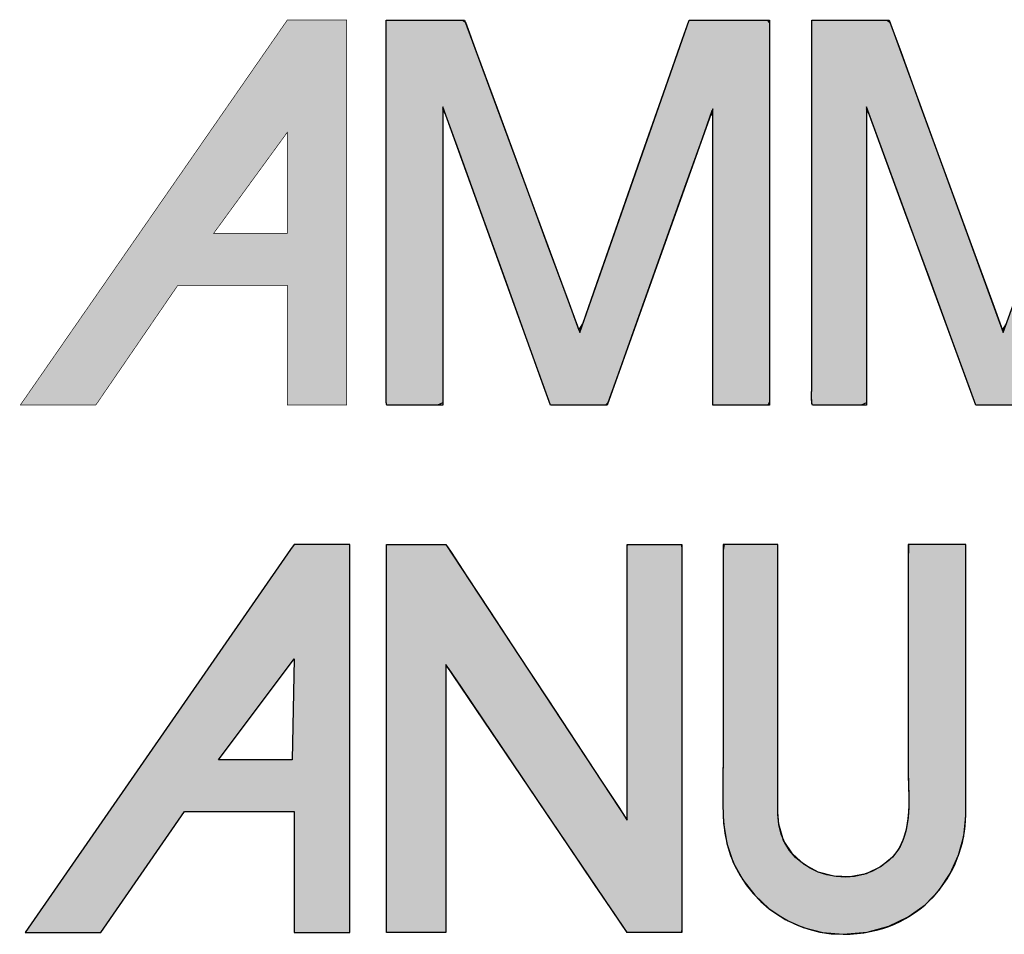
# Model space of a CAD drawing. Header units: inches. Extents: x 0 to 52.8, y -0.2 to 39.5.
# Tile 4 of 17: x 44.6 to 46.7, y 3 to 5. Entities that reach past the tile are written whole.
import ezdxf

# ---------------------------------------------------------------- set-up
doc = ezdxf.new("R2010")
doc.units = ezdxf.units.IN
doc.header["$MEASUREMENT"] = 0
doc.layers.add('Default', color=7, linetype='Continuous')

# ---------------------------------------------------------------- blocks, each defined once
blk = doc.blocks.new('block_2')
at = {"layer": 'Default', "linetype": 'Continuous'}
h = blk.add_hatch(color=7, dxfattribs=at)
h.paths.add_polyline_path([(-0.54363, 0.22064), (-0.69113, 0.00793), (-0.64918, 0.00793), (-0.6025, 0.07507), (-0.54167, 0.07507), (-0.54167, 0.00793), (-0.51073, 0.00793), (-0.51073, 0.22347), (-0.54167, 0.22347)])
h.paths.add_polyline_path([(-0.58365, 0.10388), (-0.54271, 0.10388), (-0.54167, 0.16001)])
for points in [[(-0.49028, 0.22347), (-0.49028, 0.2089), (-0.49028, 0.19433), (-0.49028, 0.17976), (-0.49028, 0.16519), (-0.49028, 0.15063), (-0.49028, 0.13606), (-0.49028, 0.12149), (-0.49028, 0.10692), (-0.49028, 0.09236), (-0.49028, 0.08284), (-0.49028, 0.07209), (-0.49028, 0.06024), (-0.49028, 0.04804), (-0.49028, 0.03624), (-0.49028, 0.02558), (-0.49028, 0.01683), (-0.49028, 0.01072), (-0.49028, 0.008), (-0.48953, 0.00793), (-0.48684, 0.00793), (-0.48272, 0.00793), (-0.47769, 0.00793), (-0.47227, 0.00793), (-0.467, 0.00793), (-0.4624, 0.00793), (-0.459, 0.00793), (-0.45732, 0.00793), (-0.45723, 0.01064), (-0.45723, 0.02202), (-0.45723, 0.0401), (-0.45723, 0.06251), (-0.45723, 0.08686), (-0.45723, 0.11078), (-0.45723, 0.13189), (-0.45723, 0.14781), (-0.45723, 0.15616), (-0.45582, 0.15477), (-0.44862, 0.14412), (-0.43674, 0.12655), (-0.4218, 0.10444), (-0.40538, 0.08016), (-0.38912, 0.05611), (-0.37461, 0.03464), (-0.36346, 0.01815), (-0.35728, 0.00901), (-0.35624, 0.00793), (-0.35422, 0.00793), (-0.35074, 0.00793), (-0.34629, 0.00793), (-0.34136, 0.00793), (-0.33642, 0.00793), (-0.33197, 0.00793), (-0.32849, 0.00793), (-0.32647, 0.00793), (-0.32616, 0.0095), (-0.32616, 0.02272), (-0.32616, 0.04659), (-0.32616, 0.07765), (-0.32616, 0.11247), (-0.32616, 0.1476), (-0.32616, 0.1796), (-0.32616, 0.20503), (-0.32616, 0.22045), (-0.3263, 0.22347), (-0.328, 0.22347), (-0.33125, 0.22347), (-0.33556, 0.22347), (-0.34044, 0.22347), (-0.34542, 0.22347), (-0.34999, 0.22347), (-0.35368, 0.22347), (-0.356, 0.22347), (-0.35655, 0.22306), (-0.35655, 0.21531), (-0.35655, 0.19955), (-0.35655, 0.17823), (-0.35655, 0.15379), (-0.35655, 0.12869), (-0.35655, 0.10537), (-0.35655, 0.08628), (-0.35655, 0.07385), (-0.35667, 0.07053), (-0.36122, 0.07744), (-0.37117, 0.09258), (-0.38492, 0.11349), (-0.40087, 0.13774), (-0.4174, 0.16288), (-0.4329, 0.18647), (-0.44578, 0.20605), (-0.45442, 0.21918), (-0.45724, 0.22347), (-0.45855, 0.22347), (-0.46168, 0.22347), (-0.4661, 0.22347), (-0.47129, 0.22347), (-0.47672, 0.22347), (-0.48186, 0.22347), (-0.48619, 0.22347), (-0.48917, 0.22347)], [(-0.2365, 0.0069), (-0.2231, 0.00805), (-0.21099, 0.01135), (-0.20024, 0.01652), (-0.19092, 0.02332), (-0.18311, 0.03147), (-0.17687, 0.04072), (-0.17228, 0.05081), (-0.1694, 0.06148), (-0.16832, 0.07247), (-0.16831, 0.07768), (-0.16831, 0.09055), (-0.16831, 0.10973), (-0.16831, 0.13283), (-0.16831, 0.15746), (-0.16831, 0.18121), (-0.16831, 0.2017), (-0.16831, 0.21652), (-0.16831, 0.22329), (-0.16904, 0.22347), (-0.17163, 0.22347), (-0.17562, 0.22347), (-0.18049, 0.22347), (-0.18573, 0.22347), (-0.19083, 0.22347), (-0.19528, 0.22347), (-0.19857, 0.22347), (-0.20019, 0.22347), (-0.20028, 0.21349), (-0.20028, 0.19976), (-0.20028, 0.18603), (-0.20028, 0.1723), (-0.20028, 0.15858), (-0.20028, 0.14485), (-0.20028, 0.13112), (-0.20028, 0.11739), (-0.20028, 0.10367), (-0.20024, 0.09506), (-0.20008, 0.08918), (-0.19995, 0.08314), (-0.20002, 0.07706), (-0.20045, 0.07104), (-0.20141, 0.0652), (-0.20305, 0.05963), (-0.20556, 0.05445), (-0.20908, 0.04976), (-0.21526, 0.04461), (-0.22367, 0.04056), (-0.23261, 0.03878), (-0.24163, 0.03912), (-0.25028, 0.04145), (-0.25811, 0.04564), (-0.26469, 0.05156), (-0.26955, 0.05907), (-0.27227, 0.06803), (-0.27268, 0.07457), (-0.27268, 0.08377), (-0.27268, 0.10038), (-0.27268, 0.12199), (-0.27268, 0.14623), (-0.27268, 0.17067), (-0.27268, 0.19294), (-0.27268, 0.21064), (-0.27268, 0.22137), (-0.27282, 0.22347), (-0.27453, 0.22347), (-0.27778, 0.22347), (-0.28209, 0.22347), (-0.28698, 0.22347), (-0.29196, 0.22347), (-0.29654, 0.22347), (-0.30024, 0.22347), (-0.30256, 0.22347), (-0.30311, 0.22011), (-0.30311, 0.20779), (-0.30311, 0.19546), (-0.30311, 0.18314), (-0.30311, 0.17082), (-0.30311, 0.1585), (-0.30311, 0.14618), (-0.30311, 0.13386), (-0.30311, 0.12154), (-0.30311, 0.11062), (-0.30314, 0.10604), (-0.3032, 0.10144), (-0.30327, 0.09683), (-0.30333, 0.09222), (-0.30337, 0.0876), (-0.30337, 0.08299), (-0.30331, 0.07838), (-0.30318, 0.07379), (-0.30291, 0.06857), (-0.3011, 0.05732), (-0.29751, 0.04679), (-0.2923, 0.03716), (-0.28563, 0.02857), (-0.27769, 0.02119), (-0.26864, 0.01518), (-0.25864, 0.01068), (-0.24787, 0.00787)]]:
    blk.add_hatch(color=7, dxfattribs=at).paths.add_polyline_path(points)
at = {"layer": 'Default', "color": 7, "linetype": 'Continuous'}
for p, q in [((-0.54363, 0.22064), (-0.69113, 0.00793)), ((-0.54167, 0.22347), (-0.54363, 0.22064)), ((-0.51073, 0.22347), (-0.54167, 0.22347)), ((-0.51073, 0.00793), (-0.51073, 0.22347)), ((-0.58365, 0.10388), (-0.54167, 0.16001)), ((-0.54167, 0.16001), (-0.54271, 0.10388)), ((-0.54271, 0.10388), (-0.58365, 0.10388)), ((-0.64918, 0.00793), (-0.6025, 0.07507)), ((-0.6025, 0.07507), (-0.54167, 0.07507)), ((-0.54167, 0.07507), (-0.54167, 0.00793)), ((-0.69113, 0.00793), (-0.64918, 0.00793)), ((-0.54167, 0.00793), (-0.51073, 0.00793))]:
    blk.add_line(p, q, dxfattribs=at)
for points in [[(-0.49028, 0.22347), (-0.48917, 0.22347), (-0.48619, 0.22347), (-0.48186, 0.22347), (-0.47672, 0.22347), (-0.47129, 0.22347), (-0.4661, 0.22347), (-0.46168, 0.22347), (-0.45855, 0.22347), (-0.45724, 0.22347), (-0.45442, 0.21918), (-0.44578, 0.20605), (-0.4329, 0.18647), (-0.4174, 0.16288), (-0.40087, 0.13774), (-0.38492, 0.11349), (-0.37117, 0.09258), (-0.36122, 0.07744), (-0.35667, 0.07053), (-0.35655, 0.07385), (-0.35655, 0.08628), (-0.35655, 0.10537), (-0.35655, 0.12869), (-0.35655, 0.15379), (-0.35655, 0.17823), (-0.35655, 0.19955), (-0.35655, 0.21531), (-0.35655, 0.22306), (-0.356, 0.22347), (-0.35368, 0.22347), (-0.34999, 0.22347), (-0.34542, 0.22347), (-0.34044, 0.22347), (-0.33556, 0.22347), (-0.33125, 0.22347), (-0.328, 0.22347), (-0.3263, 0.22347), (-0.32616, 0.22045), (-0.32616, 0.20503), (-0.32616, 0.1796), (-0.32616, 0.1476), (-0.32616, 0.11247), (-0.32616, 0.07765), (-0.32616, 0.04659), (-0.32616, 0.02272), (-0.32616, 0.0095), (-0.32647, 0.00793), (-0.32849, 0.00793), (-0.33197, 0.00793), (-0.33642, 0.00793), (-0.34136, 0.00793), (-0.34629, 0.00793), (-0.35074, 0.00793), (-0.35422, 0.00793), (-0.35624, 0.00793), (-0.35728, 0.00901), (-0.36346, 0.01815), (-0.37461, 0.03464), (-0.38912, 0.05611), (-0.40538, 0.08016), (-0.4218, 0.10444), (-0.43674, 0.12655), (-0.44862, 0.14412), (-0.45582, 0.15477), (-0.45723, 0.15616), (-0.45723, 0.14781), (-0.45723, 0.13189), (-0.45723, 0.11078), (-0.45723, 0.08686), (-0.45723, 0.06251), (-0.45723, 0.0401), (-0.45723, 0.02202), (-0.45723, 0.01064), (-0.45732, 0.00793), (-0.459, 0.00793), (-0.4624, 0.00793), (-0.467, 0.00793), (-0.47227, 0.00793), (-0.47769, 0.00793), (-0.48272, 0.00793), (-0.48684, 0.00793), (-0.48953, 0.00793), (-0.49028, 0.008), (-0.49028, 0.01072), (-0.49028, 0.01683), (-0.49028, 0.02558), (-0.49028, 0.03624), (-0.49028, 0.04804), (-0.49028, 0.06024), (-0.49028, 0.07209), (-0.49028, 0.08284), (-0.49028, 0.09236), (-0.49028, 0.10692), (-0.49028, 0.12149), (-0.49028, 0.13606), (-0.49028, 0.15063), (-0.49028, 0.16519), (-0.49028, 0.17976), (-0.49028, 0.19433), (-0.49028, 0.2089), (-0.49028, 0.22347)], [(-0.2365, 0.0069), (-0.2231, 0.00805), (-0.21099, 0.01135), (-0.20024, 0.01652), (-0.19092, 0.02332), (-0.18311, 0.03147), (-0.17687, 0.04072), (-0.17228, 0.05081), (-0.1694, 0.06148), (-0.16832, 0.07247), (-0.16831, 0.07768), (-0.16831, 0.09055), (-0.16831, 0.10973), (-0.16831, 0.13283), (-0.16831, 0.15746), (-0.16831, 0.18121), (-0.16831, 0.2017), (-0.16831, 0.21652), (-0.16831, 0.22329), (-0.16904, 0.22347), (-0.17163, 0.22347), (-0.17562, 0.22347), (-0.18049, 0.22347), (-0.18573, 0.22347), (-0.19083, 0.22347), (-0.19528, 0.22347), (-0.19857, 0.22347), (-0.20019, 0.22347), (-0.20028, 0.21349), (-0.20028, 0.19976), (-0.20028, 0.18603), (-0.20028, 0.1723), (-0.20028, 0.15858), (-0.20028, 0.14485), (-0.20028, 0.13112), (-0.20028, 0.11739), (-0.20028, 0.10367), (-0.20024, 0.09506), (-0.20008, 0.08918), (-0.19995, 0.08314), (-0.20002, 0.07706), (-0.20045, 0.07104), (-0.20141, 0.0652), (-0.20305, 0.05963), (-0.20556, 0.05445), (-0.20908, 0.04976), (-0.21526, 0.04461), (-0.22367, 0.04056), (-0.23261, 0.03878), (-0.24163, 0.03912), (-0.25028, 0.04145), (-0.25811, 0.04564), (-0.26469, 0.05156), (-0.26955, 0.05907), (-0.27227, 0.06803), (-0.27268, 0.07457), (-0.27268, 0.08377), (-0.27268, 0.10038), (-0.27268, 0.12199), (-0.27268, 0.14623), (-0.27268, 0.17067), (-0.27268, 0.19294), (-0.27268, 0.21064), (-0.27268, 0.22137), (-0.27282, 0.22347), (-0.27453, 0.22347), (-0.27778, 0.22347), (-0.28209, 0.22347), (-0.28698, 0.22347), (-0.29196, 0.22347), (-0.29654, 0.22347), (-0.30024, 0.22347), (-0.30256, 0.22347), (-0.30311, 0.22011), (-0.30311, 0.20779), (-0.30311, 0.19546), (-0.30311, 0.18314), (-0.30311, 0.17082), (-0.30311, 0.1585), (-0.30311, 0.14618), (-0.30311, 0.13386), (-0.30311, 0.12154), (-0.30311, 0.11062), (-0.30314, 0.10604), (-0.3032, 0.10144), (-0.30327, 0.09683), (-0.30333, 0.09222), (-0.30337, 0.0876), (-0.30337, 0.08299), (-0.30331, 0.07838), (-0.30318, 0.07379), (-0.30291, 0.06857), (-0.3011, 0.05732), (-0.29751, 0.04679), (-0.2923, 0.03716), (-0.28563, 0.02857), (-0.27769, 0.02119), (-0.26864, 0.01518), (-0.25864, 0.01068), (-0.24787, 0.00787), (-0.2365, 0.0069)]]:
    blk.add_lwpolyline(points, close=True, dxfattribs=at)
for points in [[(-0.49028, 0.22347), (-0.49028, 0.22347), (-0.45723, 0.22347), (-0.45723, 0.22347)], [(-0.45723, 0.22347), (-0.45723, 0.22347), (-0.35655, 0.07035), (-0.35655, 0.07035)], [(-0.35655, 0.07035), (-0.35655, 0.07035), (-0.35655, 0.22347), (-0.35655, 0.22347)], [(-0.35655, 0.22347), (-0.35655, 0.22347), (-0.32616, 0.22347), (-0.32616, 0.22347)], [(-0.32616, 0.22347), (-0.32616, 0.22347), (-0.32616, 0.00793), (-0.32616, 0.00793)], [(-0.27268, 0.22347), (-0.27268, 0.22347), (-0.30311, 0.22347), (-0.30311, 0.22347)], [(-0.27268, 0.07348), (-0.27268, 0.07348), (-0.27268, 0.22347), (-0.27268, 0.22347)], [(-0.16831, 0.22347), (-0.16831, 0.22347), (-0.20028, 0.22347), (-0.20028, 0.22347)], [(-0.16831, 0.07348), (-0.16831, 0.07348), (-0.16831, 0.22347), (-0.16831, 0.22347)], [(-0.35655, 0.00793), (-0.35655, 0.00793), (-0.45723, 0.15686), (-0.45723, 0.15686)], [(-0.45723, 0.15686), (-0.45723, 0.15686), (-0.45723, 0.00793), (-0.45723, 0.00793)], [(-0.2365, 0.0069), (-0.19401, 0.0069), (-0.16831, 0.03994), (-0.16831, 0.07348)], [(-0.45723, 0.00793), (-0.45723, 0.00793), (-0.49028, 0.00793), (-0.49028, 0.00793)], [(-0.32616, 0.00793), (-0.32616, 0.00793), (-0.35655, 0.00793), (-0.35655, 0.00793)]]:
    blk.add_open_spline(points, degree=3, dxfattribs=at)
for points, knots in [([(-0.49028, 0.00793), (-0.49028, 0.00793), (-0.49028, 0.0669), (-0.49028, 0.09103), (-0.49028, 0.13518), (-0.49028, 0.17931), (-0.49028, 0.22347)], [0, 0, 0, 0, 0.5, 0.5, 0.5, 1, 1, 1, 1]), ([(-0.30311, 0.22347), (-0.30311, 0.18612), (-0.30311, 0.14879), (-0.30311, 0.11146), (-0.30311, 0.09759), (-0.30379, 0.08349), (-0.30298, 0.06962), (-0.30093, 0.03442), (-0.2717, 0.0069), (-0.2365, 0.0069)], [0, 0, 0, 0, 0.333333, 0.333333, 0.333333, 0.666667, 0.666667, 0.666667, 1, 1, 1, 1]), ([(-0.20028, 0.22347), (-0.20028, 0.18187), (-0.20028, 0.14027), (-0.20028, 0.09867), (-0.20028, 0.08177), (-0.19699, 0.0603), (-0.21106, 0.04782), (-0.23348, 0.02796), (-0.27268, 0.04214), (-0.27268, 0.07348)], [0, 0, 0, 0, 0.333333, 0.333333, 0.333333, 0.666667, 0.666667, 0.666667, 1, 1, 1, 1])]:
    blk.add_open_spline(points, degree=3, knots=knots, dxfattribs=at)
blk = doc.blocks.new('Block1')
at = {"layer": 'Default', "linetype": 'Continuous'}
h = blk.add_hatch(color=7, dxfattribs=at)
h.paths.add_polyline_path([(1.54746, 1.21448), (1.54667, 1.21332), (1.39904, 1.00052), (1.44101, 1.00052), (1.48663, 1.06712), (1.54746, 1.06712), (1.54746, 1.00052), (1.58049, 1.00052), (1.58049, 1.21448)])
h.paths.add_polyline_path([(1.54746, 1.09597), (1.54746, 1.15207), (1.50655, 1.09597)])
for points in [[(1.60251, 1.21448), (1.60251, 1.19476), (1.60251, 1.17504), (1.60251, 1.15533), (1.60251, 1.13561), (1.60251, 1.11589), (1.60251, 1.09617), (1.60251, 1.07943), (1.60251, 1.06864), (1.60251, 1.05785), (1.60251, 1.04707), (1.60251, 1.03628), (1.60251, 1.0255), (1.60251, 1.01471), (1.6025, 1.01058), (1.60246, 1.00905), (1.60241, 1.00697), (1.6024, 1.00471), (1.60245, 1.00264), (1.60259, 1.00112), (1.60287, 1.00054), (1.60754, 1.00054), (1.61221, 1.00054), (1.61688, 1.00054), (1.62155, 1.00054), (1.62622, 1.00054), (1.63089, 1.00054), (1.634, 1.00174), (1.634, 1.01777), (1.634, 1.04722), (1.634, 1.08339), (1.634, 1.11955), (1.634, 1.14901), (1.634, 1.16504), (1.63567, 1.1616), (1.64333, 1.14035), (1.65503, 1.10791), (1.66834, 1.071), (1.68084, 1.03633), (1.69012, 1.0106), (1.69375, 1.00054), (1.69566, 1.00054), (1.70055, 1.00054), (1.70713, 1.00054), (1.71415, 1.00054), (1.72031, 1.00054), (1.72435, 1.00054), (1.72565, 1.00173), (1.73134, 1.01766), (1.74178, 1.04692), (1.7546, 1.08286), (1.76742, 1.11879), (1.77786, 1.14806), (1.78354, 1.16399), (1.78397, 1.16057), (1.78397, 1.13946), (1.78397, 1.10723), (1.78397, 1.07055), (1.78397, 1.0361), (1.78397, 1.01054), (1.78397, 1.00054), (1.78588, 1.00054), (1.79077, 1.00054), (1.79735, 1.00054), (1.80436, 1.00054), (1.81052, 1.00054), (1.81456, 1.00054), (1.81544, 1.00209), (1.81544, 1.02279), (1.81544, 1.06082), (1.81544, 1.10751), (1.81544, 1.1542), (1.81544, 1.19223), (1.81544, 1.21293), (1.81419, 1.21448), (1.80847, 1.21448), (1.79974, 1.21448), (1.7898, 1.21448), (1.78047, 1.21448), (1.77355, 1.21448), (1.77084, 1.21448), (1.76715, 1.20394), (1.7577, 1.17699), (1.74498, 1.14066), (1.73143, 1.102), (1.71952, 1.06802), (1.71172, 1.04575), (1.70956, 1.04215), (1.70337, 1.05895), (1.69199, 1.0898), (1.67803, 1.12769), (1.66406, 1.16558), (1.65269, 1.19643), (1.6465, 1.21323), (1.64482, 1.21448), (1.63924, 1.21448), (1.63072, 1.21448), (1.62102, 1.21448), (1.61191, 1.21448), (1.60516, 1.21448)], [(1.83902, 1.21448), (1.83902, 1.19476), (1.83902, 1.17504), (1.83902, 1.15533), (1.83902, 1.13561), (1.83902, 1.11589), (1.83902, 1.09617), (1.83902, 1.07943), (1.83902, 1.06864), (1.83902, 1.05785), (1.83902, 1.04707), (1.83902, 1.03628), (1.83902, 1.0255), (1.83902, 1.01471), (1.83901, 1.01057), (1.83897, 1.00903), (1.83892, 1.00695), (1.8389, 1.00469), (1.83895, 1.00263), (1.8391, 1.00112), (1.83939, 1.00054), (1.84389, 1.00054), (1.8484, 1.00054), (1.85291, 1.00054), (1.85741, 1.00054), (1.86192, 1.00054), (1.86642, 1.00054), (1.86942, 1.00174), (1.86942, 1.01777), (1.86942, 1.04722), (1.86942, 1.08339), (1.86942, 1.11955), (1.86942, 1.14901), (1.86942, 1.16504), (1.87112, 1.1616), (1.87892, 1.14035), (1.89083, 1.10791), (1.90438, 1.071), (1.91711, 1.03633), (1.92655, 1.0106), (1.93025, 1.00054), (1.9321, 1.00054), (1.93682, 1.00054), (1.94319, 1.00054), (1.94996, 1.00054), (1.95592, 1.00054), (1.95982, 1.00054), (1.96111, 1.00173), (1.967, 1.01766), (1.97782, 1.04692), (1.9911, 1.08286), (2.00438, 1.11879), (2.0152, 1.14806), (2.02109, 1.16399), (2.02153, 1.16057), (2.02153, 1.13946), (2.02153, 1.10723), (2.02153, 1.07055), (2.02153, 1.0361), (2.02153, 1.01054), (2.02153, 1.00054), (2.02338, 1.00054), (2.0281, 1.00054), (2.03446, 1.00054), (2.04123, 1.00054), (2.04718, 1.00054), (2.05108, 1.00054), (2.05193, 1.00209), (2.05193, 1.02279), (2.05193, 1.06082), (2.05193, 1.10751), (2.05193, 1.1542), (2.05193, 1.19223), (2.05193, 1.21293), (2.05071, 1.21448), (2.04512, 1.21448), (2.0366, 1.21448), (2.0269, 1.21448), (2.01778, 1.21448), (2.01102, 1.21448), (2.00838, 1.21448), (2.00455, 1.20394), (1.99479, 1.17699), (1.98162, 1.14066), (1.96761, 1.102), (1.9553, 1.06802), (1.94723, 1.04575), (1.94501, 1.04215), (1.93887, 1.05895), (1.92759, 1.0898), (1.91374, 1.12769), (1.8999, 1.16558), (1.88862, 1.19643), (1.88248, 1.21323), (1.88082, 1.21448), (1.8753, 1.21448), (1.86688, 1.21448), (1.85731, 1.21448), (1.84831, 1.21448), (1.84164, 1.21448)]]:
    blk.add_hatch(color=7, dxfattribs=at).paths.add_polyline_path(points)
at = {"layer": 'Default', "color": 7, "linetype": 'Continuous', "const_width": 0.00035}
for points in [[(1.54746, 1.21448), (1.54667, 1.21332), (1.39904, 1.00052), (1.44101, 1.00052), (1.48663, 1.06712), (1.54746, 1.06712), (1.54746, 1.00052), (1.58049, 1.00052), (1.58049, 1.21448), (1.54746, 1.21448)], [(1.54746, 1.09597), (1.50655, 1.09597), (1.54746, 1.15207), (1.54746, 1.09597)]]:
    blk.add_lwpolyline(points, close=True, dxfattribs=at)
at = {"layer": 'Default', "color": 7, "linetype": 'Continuous'}
blk.add_lwpolyline([(1.60251, 1.21448), (1.60516, 1.21448), (1.61191, 1.21448), (1.62102, 1.21448), (1.63072, 1.21448), (1.63924, 1.21448), (1.64482, 1.21448), (1.6465, 1.21323), (1.65269, 1.19643), (1.66406, 1.16558), (1.67803, 1.12769), (1.69199, 1.0898), (1.70337, 1.05895), (1.70956, 1.04215), (1.71172, 1.04575), (1.71952, 1.06802), (1.73143, 1.102), (1.74498, 1.14066), (1.7577, 1.17699), (1.76715, 1.20394), (1.77084, 1.21448), (1.77355, 1.21448), (1.78047, 1.21448), (1.7898, 1.21448), (1.79974, 1.21448), (1.80847, 1.21448), (1.81419, 1.21448), (1.81544, 1.21293), (1.81544, 1.19223), (1.81544, 1.1542), (1.81544, 1.10751), (1.81544, 1.06082), (1.81544, 1.02279), (1.81544, 1.00209), (1.81456, 1.00054), (1.81052, 1.00054), (1.80436, 1.00054), (1.79735, 1.00054), (1.79077, 1.00054), (1.78588, 1.00054), (1.78397, 1.00054), (1.78397, 1.01054), (1.78397, 1.0361), (1.78397, 1.07055), (1.78397, 1.10723), (1.78397, 1.13946), (1.78397, 1.16057), (1.78354, 1.16399), (1.77786, 1.14806), (1.76742, 1.11879), (1.7546, 1.08286), (1.74178, 1.04692), (1.73134, 1.01766), (1.72565, 1.00173), (1.72435, 1.00054), (1.72031, 1.00054), (1.71415, 1.00054), (1.70713, 1.00054), (1.70055, 1.00054), (1.69566, 1.00054), (1.69375, 1.00054), (1.69012, 1.0106), (1.68084, 1.03633), (1.66834, 1.071), (1.65503, 1.10791), (1.64333, 1.14035), (1.63567, 1.1616), (1.634, 1.16504), (1.634, 1.14901), (1.634, 1.11955), (1.634, 1.08339), (1.634, 1.04722), (1.634, 1.01777), (1.634, 1.00174), (1.63089, 1.00054), (1.62622, 1.00054), (1.62155, 1.00054), (1.61688, 1.00054), (1.61221, 1.00054), (1.60754, 1.00054), (1.60287, 1.00054), (1.60259, 1.00112), (1.60245, 1.00264), (1.6024, 1.00471), (1.60241, 1.00697), (1.60246, 1.00905), (1.6025, 1.01058), (1.60251, 1.01471), (1.60251, 1.0255), (1.60251, 1.03628), (1.60251, 1.04707), (1.60251, 1.05785), (1.60251, 1.06864), (1.60251, 1.07943), (1.60251, 1.09617), (1.60251, 1.11589), (1.60251, 1.13561), (1.60251, 1.15533), (1.60251, 1.17504), (1.60251, 1.19476), (1.60251, 1.21448)], close=True, dxfattribs=at)
blk.add_lwpolyline([(1.94996, 1.00054), (1.94319, 1.00054), (1.93682, 1.00054), (1.9321, 1.00054), (1.93025, 1.00054), (1.92655, 1.0106), (1.91711, 1.03633), (1.90438, 1.071), (1.89083, 1.10791), (1.87892, 1.14035), (1.87112, 1.1616), (1.86942, 1.16504), (1.86942, 1.14901), (1.86942, 1.11955), (1.86942, 1.08339), (1.86942, 1.04722), (1.86942, 1.01777), (1.86942, 1.00174), (1.86642, 1.00054), (1.86192, 1.00054), (1.85741, 1.00054), (1.85291, 1.00054), (1.8484, 1.00054), (1.84389, 1.00054), (1.83939, 1.00054), (1.8391, 1.00112), (1.83895, 1.00263), (1.8389, 1.00469), (1.83892, 1.00695), (1.83897, 1.00903), (1.83901, 1.01057), (1.83902, 1.01471), (1.83902, 1.0255), (1.83902, 1.03628), (1.83902, 1.04707), (1.83902, 1.05785), (1.83902, 1.06864), (1.83902, 1.07943), (1.83902, 1.09617), (1.83902, 1.11589), (1.83902, 1.13561), (1.83902, 1.15533), (1.83902, 1.17504), (1.83902, 1.19476), (1.83902, 1.21448), (1.83902, 1.21448), (1.84164, 1.21448), (1.84831, 1.21448), (1.85731, 1.21448), (1.86688, 1.21448), (1.8753, 1.21448), (1.88082, 1.21448), (1.88248, 1.21323), (1.88862, 1.19643), (1.8999, 1.16558), (1.91374, 1.12769), (1.92759, 1.0898), (1.93887, 1.05895), (1.94501, 1.04215), (1.94723, 1.04575)], dxfattribs=at)
for points in [[(1.634, 1.00054), (1.62362, 1.00054), (1.61324, 1.00054), (1.60287, 1.00054), (1.60208, 1.00054), (1.60251, 1.01015), (1.60251, 1.01112), (1.60251, 1.03508), (1.60251, 1.05905), (1.60251, 1.08302), (1.60251, 1.12684), (1.60251, 1.17066), (1.60251, 1.21448)], [(1.86942, 1.00054), (1.85942, 1.00054), (1.8494, 1.00054), (1.83939, 1.00054), (1.83858, 1.00054), (1.83902, 1.0101), (1.83902, 1.01112), (1.83902, 1.03508), (1.83902, 1.05905), (1.83902, 1.08302), (1.83902, 1.12684), (1.83902, 1.17066), (1.83902, 1.21448)]]:
    blk.add_open_spline(points, degree=3, knots=[0, 0, 0, 0, 0.25, 0.25, 0.25, 0.5, 0.5, 0.5, 0.75, 0.75, 0.75, 1, 1, 1, 1], dxfattribs=at)
for points in [[(1.60251, 1.21448), (1.60251, 1.21448), (1.64604, 1.21448), (1.64604, 1.21448)], [(1.64604, 1.21448), (1.64604, 1.21448), (1.71002, 1.04089), (1.71002, 1.04089)], [(1.71002, 1.04089), (1.71002, 1.04089), (1.77084, 1.21448), (1.77084, 1.21448)], [(1.77084, 1.21448), (1.77084, 1.21448), (1.81544, 1.21448), (1.81544, 1.21448)], [(1.81544, 1.21448), (1.81544, 1.21448), (1.81544, 1.00054), (1.81544, 1.00054)], [(1.83902, 1.21448), (1.83902, 1.21448), (1.88202, 1.21448), (1.88202, 1.21448)], [(1.88202, 1.21448), (1.88202, 1.21448), (1.94547, 1.04089), (1.94547, 1.04089)], [(1.94547, 1.04089), (1.94547, 1.04089), (2.00838, 1.21448), (2.00838, 1.21448)], [(1.69375, 1.00054), (1.69375, 1.00054), (1.634, 1.16624), (1.634, 1.16624)], [(1.634, 1.16624), (1.634, 1.16624), (1.634, 1.00054), (1.634, 1.00054)], [(1.93025, 1.00054), (1.93025, 1.00054), (1.86942, 1.16624), (1.86942, 1.16624)], [(1.86942, 1.16624), (1.86942, 1.16624), (1.86942, 1.00054), (1.86942, 1.00054)], [(1.78397, 1.16518), (1.78397, 1.16518), (1.72523, 1.00054), (1.72523, 1.00054)], [(1.78397, 1.00054), (1.78397, 1.00054), (1.78397, 1.16518), (1.78397, 1.16518)], [(1.72523, 1.00054), (1.72523, 1.00054), (1.69375, 1.00054), (1.69375, 1.00054)], [(1.81544, 1.00054), (1.81544, 1.00054), (1.78397, 1.00054), (1.78397, 1.00054)], [(1.96067, 1.00054), (1.96067, 1.00054), (1.93025, 1.00054), (1.93025, 1.00054)]]:
    blk.add_open_spline(points, degree=3, dxfattribs=at)
at = {"layer": 'Default', "color": 7}
blk.add_blockref('block_2', (2.0929, 0.69957), dxfattribs=at)
blk = doc.blocks.new('Block13')
at = {"layer": 'Default', "color": 7}
blk.add_blockref('Block1', (0.03706, 0.08409), dxfattribs=at)
blk = doc.blocks.new('Block11')
at = {"layer": 'Default', "color": 7}
blk.add_blockref('Block13', (0, 0), dxfattribs=at)
blk = doc.blocks.new('Block10')
at = {"layer": 'Default', "color": 7}
blk.add_blockref('Block11', (0, 0), dxfattribs=at)
blk = doc.blocks.new('Block2')
at = {"layer": 'Default', "color": 7, "xscale": 15, "yscale": 15, "zscale": 15}
blk.add_blockref('Block10', (-52.744, 0), dxfattribs=at)
blk = doc.blocks.new('Block222')
at = {"layer": 'Default', "color": 7}
blk.add_blockref('Block2', (106.5784, -49.5033), dxfattribs=at)

msp = doc.modelspace()

# ---------------------------------------------------------------- block references
at = {"layer": 'Default', "color": 7, "xscale": 0.2640676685, "yscale": 0.2640676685, "zscale": 0.2640676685}
msp.add_blockref('Block222', (24.6732, 12.9207), dxfattribs=at)

doc.saveas('drawing.dxf')
